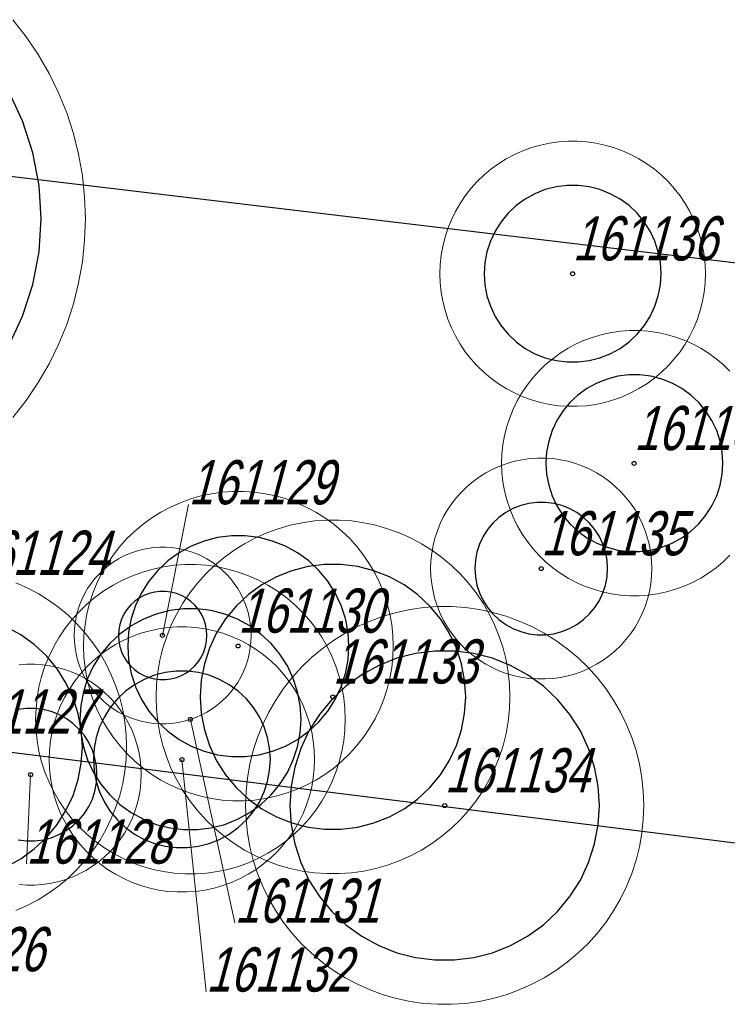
# Model space of a CAD drawing. Header units: metres. Extents: x 7419449 to 7420144, y 5549519 to 5549653.
# Tile 44 of 67: x 7419508 to 7419524, y 5549581 to 5549603. Entities that reach past the tile are written whole.
import ezdxf
from ezdxf.enums import TextEntityAlignment as Align

# ---------------------------------------------------------------- set-up
doc = ezdxf.new("R2010")
doc.units = ezdxf.units.M
doc.layers.add('_4_korony', color=7, linetype='Continuous', lineweight=25, true_color=0x7aa300)
for name, color, linetype, lineweight in [('_4_krzewy istniejące', 86, 'Continuous', 30), ('_4_NUMERY_PIKIET', 7, 'Continuous', 15), ('_4_SOD', 30, 'Continuous', 20)]:
    doc.layers.add(name, color=color, linetype=linetype, lineweight=lineweight)
doc.layers.add('_4_PUNKT_INWENTARYZACYJNY', color=7, linetype='Continuous')
doc.styles.add('STANDARD-Working1250', font='arial.ttf', dxfattribs={"height": 2.5})

msp = doc.modelspace()

# ---------------------------------------------------------------- linework, layer by layer
at = {"layer": '_4_korony', "linetype": 'Continuous', "flags": 128}
for points in [[(7419507.846, 5549595.935), (7419508.167, 5549596.617), (7419508.399, 5549597.334), (7419508.541, 5549598.074), (7419508.588, 5549598.826), (7419508.541, 5549599.578), (7419508.399, 5549600.318), (7419508.167, 5549601.035), (7419507.846, 5549601.717)], [(7419507.797, 5549584.169), (7419508.127, 5549584.35), (7419508.432, 5549584.571), (7419508.707, 5549584.829), (7419508.947, 5549585.12), (7419509.149, 5549585.438), (7419509.309, 5549585.779), (7419509.426, 5549586.137), (7419509.496, 5549586.507), (7419509.52, 5549586.883), (7419509.496, 5549587.259), (7419509.426, 5549587.629), (7419509.309, 5549587.987), (7419509.149, 5549588.328), (7419508.947, 5549588.646), (7419508.707, 5549588.937), (7419508.432, 5549589.195), (7419508.127, 5549589.416), (7419507.797, 5549589.597)], [(7419508.069, 5549584.778), (7419508.256, 5549584.754), (7419508.444, 5549584.754), (7419508.631, 5549584.778), (7419508.814, 5549584.824), (7419508.989, 5549584.894), (7419509.154, 5549584.985), (7419509.306, 5549585.095), (7419509.443, 5549585.224), (7419509.564, 5549585.369), (7419509.664, 5549585.528), (7419509.745, 5549585.699), (7419509.803, 5549585.878), (7419509.838, 5549586.063), (7419509.85, 5549586.251), (7419509.838, 5549586.439), (7419509.803, 5549586.624), (7419509.745, 5549586.803), (7419509.664, 5549586.974), (7419509.564, 5549587.133), (7419509.443, 5549587.278), (7419509.306, 5549587.407), (7419509.154, 5549587.517), (7419508.989, 5549587.608), (7419508.814, 5549587.678), (7419508.631, 5549587.724), (7419508.444, 5549587.748), (7419508.256, 5549587.748), (7419508.069, 5549587.724)]]:
    msp.add_lwpolyline(points, dxfattribs=at)
for points in [[(7419522.601, 5549597.58), (7419522.585, 5549597.831), (7419522.538, 5549598.077), (7419522.461, 5549598.316), (7419522.354, 5549598.544), (7419522.219, 5549598.756), (7419522.059, 5549598.949), (7419521.876, 5549599.121), (7419521.673, 5549599.269), (7419521.453, 5549599.39), (7419521.219, 5549599.482), (7419520.976, 5549599.545), (7419520.727, 5549599.576), (7419520.475, 5549599.576), (7419520.226, 5549599.545), (7419519.983, 5549599.482), (7419519.749, 5549599.39), (7419519.529, 5549599.269), (7419519.326, 5549599.121), (7419519.143, 5549598.949), (7419518.983, 5549598.756), (7419518.848, 5549598.544), (7419518.741, 5549598.316), (7419518.664, 5549598.077), (7419518.617, 5549597.831), (7419518.601, 5549597.58), (7419518.617, 5549597.329), (7419518.664, 5549597.083), (7419518.741, 5549596.844), (7419518.848, 5549596.616), (7419518.983, 5549596.404), (7419519.143, 5549596.211), (7419519.326, 5549596.039), (7419519.529, 5549595.891), (7419519.749, 5549595.77), (7419519.983, 5549595.678), (7419520.226, 5549595.615), (7419520.475, 5549595.584), (7419520.727, 5549595.584), (7419520.976, 5549595.615), (7419521.219, 5549595.678), (7419521.453, 5549595.77), (7419521.673, 5549595.891), (7419521.876, 5549596.039), (7419522.059, 5549596.211), (7419522.219, 5549596.404), (7419522.354, 5549596.616), (7419522.461, 5549596.844), (7419522.538, 5549597.083), (7419522.585, 5549597.329)], [(7419523.997, 5549593.295), (7419523.981, 5549593.546), (7419523.934, 5549593.792), (7419523.857, 5549594.031), (7419523.75, 5549594.259), (7419523.615, 5549594.471), (7419523.455, 5549594.664), (7419523.272, 5549594.836), (7419523.069, 5549594.984), (7419522.849, 5549595.105), (7419522.615, 5549595.197), (7419522.372, 5549595.26), (7419522.123, 5549595.291), (7419521.871, 5549595.291), (7419521.622, 5549595.26), (7419521.379, 5549595.197), (7419521.145, 5549595.105), (7419520.925, 5549594.984), (7419520.722, 5549594.836), (7419520.539, 5549594.664), (7419520.379, 5549594.471), (7419520.244, 5549594.259), (7419520.137, 5549594.031), (7419520.06, 5549593.792), (7419520.013, 5549593.546), (7419519.997, 5549593.295), (7419520.013, 5549593.044), (7419520.06, 5549592.798), (7419520.137, 5549592.559), (7419520.244, 5549592.331), (7419520.379, 5549592.119), (7419520.539, 5549591.926), (7419520.722, 5549591.754), (7419520.925, 5549591.606), (7419521.145, 5549591.485), (7419521.379, 5549591.393), (7419521.622, 5549591.33), (7419521.871, 5549591.299), (7419522.123, 5549591.299), (7419522.372, 5549591.33), (7419522.615, 5549591.393), (7419522.849, 5549591.485), (7419523.069, 5549591.606), (7419523.272, 5549591.754), (7419523.455, 5549591.926), (7419523.615, 5549592.119), (7419523.75, 5549592.331), (7419523.857, 5549592.559), (7419523.934, 5549592.798), (7419523.981, 5549593.044)], [(7419521.392, 5549590.912), (7419521.38, 5549591.1), (7419521.345, 5549591.285), (7419521.287, 5549591.464), (7419521.206, 5549591.635), (7419521.106, 5549591.794), (7419520.985, 5549591.939), (7419520.848, 5549592.068), (7419520.696, 5549592.178), (7419520.531, 5549592.269), (7419520.356, 5549592.339), (7419520.173, 5549592.385), (7419519.986, 5549592.409), (7419519.798, 5549592.409), (7419519.611, 5549592.385), (7419519.428, 5549592.339), (7419519.253, 5549592.269), (7419519.088, 5549592.178), (7419518.936, 5549592.068), (7419518.799, 5549591.939), (7419518.678, 5549591.794), (7419518.578, 5549591.635), (7419518.497, 5549591.464), (7419518.439, 5549591.285), (7419518.404, 5549591.1), (7419518.392, 5549590.912), (7419518.404, 5549590.724), (7419518.439, 5549590.539), (7419518.497, 5549590.36), (7419518.578, 5549590.189), (7419518.678, 5549590.03), (7419518.799, 5549589.885), (7419518.936, 5549589.756), (7419519.088, 5549589.646), (7419519.253, 5549589.555), (7419519.428, 5549589.485), (7419519.611, 5549589.439), (7419519.798, 5549589.415), (7419519.986, 5549589.415), (7419520.173, 5549589.439), (7419520.356, 5549589.485), (7419520.531, 5549589.555), (7419520.696, 5549589.646), (7419520.848, 5549589.756), (7419520.985, 5549589.885), (7419521.106, 5549590.03), (7419521.206, 5549590.189), (7419521.287, 5549590.36), (7419521.345, 5549590.539), (7419521.38, 5549590.724)], [(7419515.545, 5549589.157), (7419515.525, 5549589.47), (7419515.466, 5549589.779), (7419515.369, 5549590.077), (7419515.236, 5549590.361), (7419515.068, 5549590.626), (7419514.867, 5549590.868), (7419514.639, 5549591.083), (7419514.385, 5549591.268), (7419514.109, 5549591.419), (7419513.818, 5549591.535), (7419513.513, 5549591.613), (7419513.202, 5549591.652), (7419512.888, 5549591.652), (7419512.577, 5549591.613), (7419512.272, 5549591.535), (7419511.981, 5549591.419), (7419511.705, 5549591.268), (7419511.451, 5549591.083), (7419511.223, 5549590.868), (7419511.022, 5549590.626), (7419510.854, 5549590.361), (7419510.721, 5549590.077), (7419510.624, 5549589.779), (7419510.565, 5549589.47), (7419510.545, 5549589.157), (7419510.565, 5549588.844), (7419510.624, 5549588.535), (7419510.721, 5549588.237), (7419510.854, 5549587.953), (7419511.022, 5549587.688), (7419511.223, 5549587.446), (7419511.451, 5549587.231), (7419511.705, 5549587.046), (7419511.981, 5549586.895), (7419512.272, 5549586.779), (7419512.577, 5549586.701), (7419512.888, 5549586.662), (7419513.202, 5549586.662), (7419513.513, 5549586.701), (7419513.818, 5549586.779), (7419514.109, 5549586.895), (7419514.385, 5549587.046), (7419514.639, 5549587.231), (7419514.867, 5549587.446), (7419515.068, 5549587.688), (7419515.236, 5549587.953), (7419515.369, 5549588.237), (7419515.466, 5549588.535), (7419515.525, 5549588.844)], [(7419518.184, 5549588.01), (7419518.16, 5549588.386), (7419518.09, 5549588.756), (7419517.973, 5549589.114), (7419517.813, 5549589.455), (7419517.611, 5549589.773), (7419517.371, 5549590.064), (7419517.096, 5549590.322), (7419516.791, 5549590.543), (7419516.461, 5549590.724), (7419516.111, 5549590.863), (7419515.746, 5549590.957), (7419515.372, 5549591.004), (7419514.996, 5549591.004), (7419514.622, 5549590.957), (7419514.257, 5549590.863), (7419513.907, 5549590.724), (7419513.577, 5549590.543), (7419513.272, 5549590.322), (7419512.997, 5549590.064), (7419512.757, 5549589.773), (7419512.555, 5549589.455), (7419512.395, 5549589.114), (7419512.278, 5549588.756), (7419512.208, 5549588.386), (7419512.184, 5549588.01), (7419512.208, 5549587.634), (7419512.278, 5549587.264), (7419512.395, 5549586.906), (7419512.555, 5549586.565), (7419512.757, 5549586.247), (7419512.997, 5549585.956), (7419513.272, 5549585.698), (7419513.577, 5549585.477), (7419513.907, 5549585.296), (7419514.257, 5549585.157), (7419514.622, 5549585.063), (7419514.996, 5549585.016), (7419515.372, 5549585.016), (7419515.746, 5549585.063), (7419516.111, 5549585.157), (7419516.461, 5549585.296), (7419516.791, 5549585.477), (7419517.096, 5549585.698), (7419517.371, 5549585.956), (7419517.611, 5549586.247), (7419517.813, 5549586.565), (7419517.973, 5549586.906), (7419518.09, 5549587.264), (7419518.16, 5549587.634)], [(7419512.335, 5549589.398), (7419512.327, 5549589.523), (7419512.304, 5549589.647), (7419512.265, 5549589.766), (7419512.211, 5549589.88), (7419512.144, 5549589.986), (7419512.064, 5549590.083), (7419511.972, 5549590.169), (7419511.871, 5549590.242), (7419511.761, 5549590.303), (7419511.644, 5549590.349), (7419511.522, 5549590.38), (7419511.398, 5549590.396), (7419511.272, 5549590.396), (7419511.148, 5549590.38), (7419511.026, 5549590.349), (7419510.909, 5549590.303), (7419510.799, 5549590.242), (7419510.698, 5549590.169), (7419510.606, 5549590.083), (7419510.526, 5549589.986), (7419510.459, 5549589.88), (7419510.405, 5549589.766), (7419510.366, 5549589.647), (7419510.343, 5549589.523), (7419510.335, 5549589.398), (7419510.343, 5549589.273), (7419510.366, 5549589.149), (7419510.405, 5549589.03), (7419510.459, 5549588.916), (7419510.526, 5549588.81), (7419510.606, 5549588.713), (7419510.698, 5549588.627), (7419510.799, 5549588.554), (7419510.909, 5549588.493), (7419511.026, 5549588.447), (7419511.148, 5549588.416), (7419511.272, 5549588.4), (7419511.398, 5549588.4), (7419511.522, 5549588.416), (7419511.644, 5549588.447), (7419511.761, 5549588.493), (7419511.871, 5549588.554), (7419511.972, 5549588.627), (7419512.064, 5549588.713), (7419512.144, 5549588.81), (7419512.211, 5549588.916), (7419512.265, 5549589.03), (7419512.304, 5549589.149), (7419512.327, 5549589.273)], [(7419514.463, 5549587.504), (7419514.443, 5549587.817), (7419514.384, 5549588.126), (7419514.287, 5549588.424), (7419514.154, 5549588.708), (7419513.986, 5549588.973), (7419513.785, 5549589.215), (7419513.557, 5549589.43), (7419513.303, 5549589.615), (7419513.027, 5549589.766), (7419512.736, 5549589.882), (7419512.431, 5549589.96), (7419512.12, 5549589.999), (7419511.806, 5549589.999), (7419511.495, 5549589.96), (7419511.19, 5549589.882), (7419510.899, 5549589.766), (7419510.623, 5549589.615), (7419510.369, 5549589.43), (7419510.141, 5549589.215), (7419509.94, 5549588.973), (7419509.772, 5549588.708), (7419509.639, 5549588.424), (7419509.542, 5549588.126), (7419509.483, 5549587.817), (7419509.463, 5549587.504), (7419509.483, 5549587.191), (7419509.542, 5549586.882), (7419509.639, 5549586.584), (7419509.772, 5549586.3), (7419509.94, 5549586.035), (7419510.141, 5549585.793), (7419510.369, 5549585.578), (7419510.623, 5549585.393), (7419510.899, 5549585.242), (7419511.19, 5549585.126), (7419511.495, 5549585.048), (7419511.806, 5549585.009), (7419512.12, 5549585.009), (7419512.431, 5549585.048), (7419512.736, 5549585.126), (7419513.027, 5549585.242), (7419513.303, 5549585.393), (7419513.557, 5549585.578), (7419513.785, 5549585.793), (7419513.986, 5549586.035), (7419514.154, 5549586.3), (7419514.287, 5549586.584), (7419514.384, 5549586.882), (7419514.443, 5549587.191)], [(7419521.209, 5549585.553), (7419521.181, 5549585.992), (7419521.099, 5549586.423), (7419520.963, 5549586.841), (7419520.776, 5549587.239), (7419520.541, 5549587.61), (7419520.26, 5549587.949), (7419519.94, 5549588.25), (7419519.584, 5549588.508), (7419519.199, 5549588.72), (7419518.791, 5549588.882), (7419518.365, 5549588.991), (7419517.929, 5549589.046), (7419517.489, 5549589.046), (7419517.053, 5549588.991), (7419516.627, 5549588.882), (7419516.219, 5549588.72), (7419515.834, 5549588.508), (7419515.478, 5549588.25), (7419515.158, 5549587.949), (7419514.877, 5549587.61), (7419514.642, 5549587.239), (7419514.455, 5549586.841), (7419514.319, 5549586.423), (7419514.237, 5549585.992), (7419514.209, 5549585.553), (7419514.237, 5549585.114), (7419514.319, 5549584.683), (7419514.455, 5549584.265), (7419514.642, 5549583.867), (7419514.877, 5549583.496), (7419515.158, 5549583.157), (7419515.478, 5549582.856), (7419515.834, 5549582.598), (7419516.219, 5549582.386), (7419516.627, 5549582.224), (7419517.053, 5549582.115), (7419517.489, 5549582.06), (7419517.929, 5549582.06), (7419518.365, 5549582.115), (7419518.791, 5549582.224), (7419519.199, 5549582.386), (7419519.584, 5549582.598), (7419519.94, 5549582.856), (7419520.26, 5549583.157), (7419520.541, 5549583.496), (7419520.776, 5549583.867), (7419520.963, 5549584.265), (7419521.099, 5549584.683), (7419521.181, 5549585.114)], [(7419513.769, 5549586.595), (7419513.753, 5549586.846), (7419513.706, 5549587.092), (7419513.629, 5549587.331), (7419513.522, 5549587.559), (7419513.387, 5549587.771), (7419513.227, 5549587.964), (7419513.044, 5549588.136), (7419512.841, 5549588.284), (7419512.621, 5549588.405), (7419512.387, 5549588.497), (7419512.144, 5549588.56), (7419511.895, 5549588.591), (7419511.643, 5549588.591), (7419511.394, 5549588.56), (7419511.151, 5549588.497), (7419510.917, 5549588.405), (7419510.697, 5549588.284), (7419510.494, 5549588.136), (7419510.311, 5549587.964), (7419510.151, 5549587.771), (7419510.016, 5549587.559), (7419509.909, 5549587.331), (7419509.832, 5549587.092), (7419509.785, 5549586.846), (7419509.769, 5549586.595), (7419509.785, 5549586.344), (7419509.832, 5549586.098), (7419509.909, 5549585.859), (7419510.016, 5549585.631), (7419510.151, 5549585.419), (7419510.311, 5549585.226), (7419510.494, 5549585.054), (7419510.697, 5549584.906), (7419510.917, 5549584.785), (7419511.151, 5549584.693), (7419511.394, 5549584.63), (7419511.643, 5549584.599), (7419511.895, 5549584.599), (7419512.144, 5549584.63), (7419512.387, 5549584.693), (7419512.621, 5549584.785), (7419512.841, 5549584.906), (7419513.044, 5549585.054), (7419513.227, 5549585.226), (7419513.387, 5549585.419), (7419513.522, 5549585.631), (7419513.629, 5549585.859), (7419513.706, 5549586.098), (7419513.753, 5549586.344)]]:
    msp.add_lwpolyline(points, close=True, dxfattribs=at)
at = {"layer": '_4_krzewy istniejące'}
msp.add_lwpolyline([(7419539.5, 5549582.8), (7419537.25, 5549596.27), (7419496.14, 5549601.18), (7419492.24, 5549601.3), (7419491.35, 5549599.37), (7419492.31, 5549588.71), (7419539.5, 5549582.8)], dxfattribs=at)
at = {"layer": '_4_NUMERY_PIKIET'}
for points in [[(7419511.33, 5549589.4), (7419511.92, 5549592.36)], [(7419511.96, 5549587.5), (7419512.962, 5549582.897)], [(7419511.77, 5549586.59), (7419512.317, 5549581.339)], [(7419508.35, 5549586.25), (7419508.253, 5549584.233)]]:
    msp.add_lwpolyline(points, dxfattribs=at)
at = {"layer": '_4_PUNKT_INWENTARYZACYJNY'}
for centre in [(7419520.6, 5549597.58), (7419521.99, 5549593.29), (7419519.89, 5549590.91), (7419511.33, 5549589.4), (7419513.04, 5549589.16), (7419515.18, 5549588.01), (7419511.96, 5549587.5), (7419511.77, 5549586.59), (7419508.35, 5549586.25), (7419517.71, 5549585.55)]:
    msp.add_circle(centre, 0.045, dxfattribs=at)
at = {"layer": '_4_SOD', "flags": 128}
for points in [[(7419507.95, 5549594.326), (7419508.251, 5549594.712), (7419508.524, 5549595.117), (7419508.769, 5549595.54), (7419508.983, 5549595.979), (7419509.166, 5549596.432), (7419509.317, 5549596.897), (7419509.435, 5549597.371), (7419509.52, 5549597.852), (7419509.571, 5549598.338), (7419509.588, 5549598.826), (7419509.571, 5549599.314), (7419509.52, 5549599.8), (7419509.435, 5549600.281), (7419509.317, 5549600.755), (7419509.166, 5549601.22), (7419508.983, 5549601.673), (7419508.769, 5549602.112), (7419508.524, 5549602.535), (7419508.251, 5549602.94), (7419507.95, 5549603.326)], [(7419524.155, 5549595.379), (7419524.004, 5549595.524), (7419523.844, 5549595.659), (7419523.675, 5549595.782), (7419523.497, 5549595.893), (7419523.312, 5549595.991), (7419523.121, 5549596.077), (7419522.924, 5549596.148), (7419522.723, 5549596.206), (7419522.518, 5549596.249), (7419522.311, 5549596.279), (7419522.102, 5549596.293), (7419521.892, 5549596.293), (7419521.683, 5549596.279), (7419521.476, 5549596.249), (7419521.271, 5549596.206), (7419521.07, 5549596.148), (7419520.873, 5549596.077), (7419520.682, 5549595.991), (7419520.497, 5549595.893), (7419520.319, 5549595.782), (7419520.15, 5549595.659), (7419519.99, 5549595.524), (7419519.839, 5549595.379), (7419519.699, 5549595.223), (7419519.57, 5549595.058), (7419519.453, 5549594.885), (7419519.348, 5549594.703), (7419519.256, 5549594.515), (7419519.178, 5549594.321), (7419519.113, 5549594.122), (7419519.063, 5549593.919), (7419519.026, 5549593.713), (7419519.004, 5549593.504), (7419518.997, 5549593.295), (7419519.004, 5549593.086), (7419519.026, 5549592.877), (7419519.063, 5549592.671), (7419519.113, 5549592.468), (7419519.178, 5549592.269), (7419519.256, 5549592.075), (7419519.348, 5549591.887), (7419519.453, 5549591.705), (7419519.57, 5549591.532), (7419519.699, 5549591.367), (7419519.839, 5549591.211), (7419519.99, 5549591.066), (7419520.15, 5549590.931), (7419520.319, 5549590.808), (7419520.497, 5549590.697), (7419520.682, 5549590.599), (7419520.873, 5549590.513), (7419521.07, 5549590.442), (7419521.271, 5549590.384), (7419521.476, 5549590.341), (7419521.683, 5549590.311), (7419521.892, 5549590.297), (7419522.102, 5549590.297), (7419522.311, 5549590.311), (7419522.518, 5549590.341), (7419522.723, 5549590.384), (7419522.924, 5549590.442), (7419523.121, 5549590.513), (7419523.312, 5549590.599), (7419523.497, 5549590.697), (7419523.675, 5549590.808), (7419523.844, 5549590.931), (7419524.004, 5549591.066), (7419524.155, 5549591.211)], [(7419508.018, 5549583.174), (7419508.273, 5549583.288), (7419508.52, 5549583.419), (7419508.757, 5549583.567), (7419508.983, 5549583.731), (7419509.197, 5549583.91), (7419509.397, 5549584.104), (7419509.584, 5549584.312), (7419509.756, 5549584.532), (7419509.912, 5549584.763), (7419510.052, 5549585.005), (7419510.174, 5549585.256), (7419510.279, 5549585.515), (7419510.365, 5549585.78), (7419510.433, 5549586.051), (7419510.481, 5549586.326), (7419510.51, 5549586.604), (7419510.52, 5549586.883), (7419510.51, 5549587.162), (7419510.481, 5549587.44), (7419510.433, 5549587.715), (7419510.365, 5549587.986), (7419510.279, 5549588.251), (7419510.174, 5549588.51), (7419510.052, 5549588.761), (7419509.912, 5549589.003), (7419509.756, 5549589.234), (7419509.584, 5549589.454), (7419509.397, 5549589.662), (7419509.197, 5549589.856), (7419508.983, 5549590.035), (7419508.757, 5549590.199), (7419508.52, 5549590.347), (7419508.273, 5549590.478), (7419508.018, 5549590.592)], [(7419508.089, 5549583.765), (7419508.263, 5549583.753), (7419508.437, 5549583.753), (7419508.611, 5549583.765), (7419508.784, 5549583.789), (7419508.955, 5549583.825), (7419509.123, 5549583.873), (7419509.287, 5549583.933), (7419509.446, 5549584.004), (7419509.6, 5549584.086), (7419509.748, 5549584.178), (7419509.889, 5549584.281), (7419510.023, 5549584.393), (7419510.148, 5549584.514), (7419510.265, 5549584.644), (7419510.373, 5549584.782), (7419510.47, 5549584.926), (7419510.557, 5549585.077), (7419510.634, 5549585.234), (7419510.699, 5549585.396), (7419510.753, 5549585.562), (7419510.795, 5549585.731), (7419510.826, 5549585.903), (7419510.844, 5549586.077), (7419510.85, 5549586.251), (7419510.844, 5549586.425), (7419510.826, 5549586.599), (7419510.795, 5549586.771), (7419510.753, 5549586.94), (7419510.699, 5549587.106), (7419510.634, 5549587.268), (7419510.557, 5549587.425), (7419510.47, 5549587.576), (7419510.373, 5549587.72), (7419510.265, 5549587.858), (7419510.148, 5549587.988), (7419510.023, 5549588.109), (7419509.889, 5549588.221), (7419509.748, 5549588.324), (7419509.6, 5549588.416), (7419509.446, 5549588.498), (7419509.287, 5549588.569), (7419509.123, 5549588.629), (7419508.955, 5549588.677), (7419508.784, 5549588.713), (7419508.611, 5549588.737), (7419508.437, 5549588.749), (7419508.263, 5549588.749), (7419508.089, 5549588.737)]]:
    msp.add_lwpolyline(points, dxfattribs=at)
for points in [[(7419523.601, 5549597.58), (7419523.594, 5549597.789), (7419523.572, 5549597.998), (7419523.535, 5549598.204), (7419523.485, 5549598.407), (7419523.42, 5549598.606), (7419523.342, 5549598.8), (7419523.25, 5549598.988), (7419523.145, 5549599.17), (7419523.028, 5549599.343), (7419522.899, 5549599.508), (7419522.759, 5549599.664), (7419522.608, 5549599.809), (7419522.448, 5549599.944), (7419522.279, 5549600.067), (7419522.101, 5549600.178), (7419521.916, 5549600.276), (7419521.725, 5549600.362), (7419521.528, 5549600.433), (7419521.327, 5549600.491), (7419521.122, 5549600.534), (7419520.915, 5549600.564), (7419520.706, 5549600.578), (7419520.496, 5549600.578), (7419520.287, 5549600.564), (7419520.08, 5549600.534), (7419519.875, 5549600.491), (7419519.674, 5549600.433), (7419519.477, 5549600.362), (7419519.286, 5549600.276), (7419519.101, 5549600.178), (7419518.923, 5549600.067), (7419518.754, 5549599.944), (7419518.594, 5549599.809), (7419518.443, 5549599.664), (7419518.303, 5549599.508), (7419518.174, 5549599.343), (7419518.057, 5549599.17), (7419517.952, 5549598.988), (7419517.86, 5549598.8), (7419517.782, 5549598.606), (7419517.717, 5549598.407), (7419517.667, 5549598.204), (7419517.63, 5549597.998), (7419517.608, 5549597.789), (7419517.601, 5549597.58), (7419517.608, 5549597.371), (7419517.63, 5549597.162), (7419517.667, 5549596.956), (7419517.717, 5549596.753), (7419517.782, 5549596.554), (7419517.86, 5549596.36), (7419517.952, 5549596.172), (7419518.057, 5549595.99), (7419518.174, 5549595.817), (7419518.303, 5549595.652), (7419518.443, 5549595.496), (7419518.594, 5549595.351), (7419518.754, 5549595.216), (7419518.923, 5549595.093), (7419519.101, 5549594.982), (7419519.286, 5549594.884), (7419519.477, 5549594.798), (7419519.674, 5549594.727), (7419519.875, 5549594.669), (7419520.08, 5549594.626), (7419520.287, 5549594.596), (7419520.496, 5549594.582), (7419520.706, 5549594.582), (7419520.915, 5549594.596), (7419521.122, 5549594.626), (7419521.327, 5549594.669), (7419521.528, 5549594.727), (7419521.725, 5549594.798), (7419521.916, 5549594.884), (7419522.101, 5549594.982), (7419522.279, 5549595.093), (7419522.448, 5549595.216), (7419522.608, 5549595.351), (7419522.759, 5549595.496), (7419522.899, 5549595.652), (7419523.028, 5549595.817), (7419523.145, 5549595.99), (7419523.25, 5549596.172), (7419523.342, 5549596.36), (7419523.42, 5549596.554), (7419523.485, 5549596.753), (7419523.535, 5549596.956), (7419523.572, 5549597.162), (7419523.594, 5549597.371)], [(7419522.392, 5549590.912), (7419522.386, 5549591.086), (7419522.368, 5549591.26), (7419522.337, 5549591.432), (7419522.295, 5549591.601), (7419522.241, 5549591.767), (7419522.176, 5549591.929), (7419522.099, 5549592.086), (7419522.012, 5549592.237), (7419521.915, 5549592.381), (7419521.807, 5549592.519), (7419521.69, 5549592.649), (7419521.565, 5549592.77), (7419521.431, 5549592.882), (7419521.29, 5549592.985), (7419521.142, 5549593.077), (7419520.988, 5549593.159), (7419520.829, 5549593.23), (7419520.665, 5549593.29), (7419520.497, 5549593.338), (7419520.326, 5549593.374), (7419520.153, 5549593.398), (7419519.979, 5549593.41), (7419519.805, 5549593.41), (7419519.631, 5549593.398), (7419519.458, 5549593.374), (7419519.287, 5549593.338), (7419519.119, 5549593.29), (7419518.955, 5549593.23), (7419518.796, 5549593.159), (7419518.642, 5549593.077), (7419518.494, 5549592.985), (7419518.353, 5549592.882), (7419518.219, 5549592.77), (7419518.094, 5549592.649), (7419517.977, 5549592.519), (7419517.869, 5549592.381), (7419517.772, 5549592.237), (7419517.685, 5549592.086), (7419517.608, 5549591.929), (7419517.543, 5549591.767), (7419517.489, 5549591.601), (7419517.447, 5549591.432), (7419517.416, 5549591.26), (7419517.398, 5549591.086), (7419517.392, 5549590.912), (7419517.398, 5549590.738), (7419517.416, 5549590.564), (7419517.447, 5549590.392), (7419517.489, 5549590.223), (7419517.543, 5549590.057), (7419517.608, 5549589.895), (7419517.685, 5549589.738), (7419517.772, 5549589.587), (7419517.869, 5549589.443), (7419517.977, 5549589.305), (7419518.094, 5549589.175), (7419518.219, 5549589.054), (7419518.353, 5549588.942), (7419518.494, 5549588.839), (7419518.642, 5549588.747), (7419518.796, 5549588.665), (7419518.955, 5549588.594), (7419519.119, 5549588.534), (7419519.287, 5549588.486), (7419519.458, 5549588.45), (7419519.631, 5549588.426), (7419519.805, 5549588.414), (7419519.979, 5549588.414), (7419520.153, 5549588.426), (7419520.326, 5549588.45), (7419520.497, 5549588.486), (7419520.665, 5549588.534), (7419520.829, 5549588.594), (7419520.988, 5549588.665), (7419521.142, 5549588.747), (7419521.29, 5549588.839), (7419521.431, 5549588.942), (7419521.565, 5549589.054), (7419521.69, 5549589.175), (7419521.807, 5549589.305), (7419521.915, 5549589.443), (7419522.012, 5549589.587), (7419522.099, 5549589.738), (7419522.176, 5549589.895), (7419522.241, 5549590.057), (7419522.295, 5549590.223), (7419522.337, 5549590.392), (7419522.368, 5549590.564), (7419522.386, 5549590.738)], [(7419516.545, 5549589.157), (7419516.536, 5549589.401), (7419516.511, 5549589.644), (7419516.469, 5549589.885), (7419516.409, 5549590.122), (7419516.334, 5549590.354), (7419516.242, 5549590.581), (7419516.135, 5549590.8), (7419516.013, 5549591.012), (7419515.877, 5549591.214), (7419515.726, 5549591.407), (7419515.563, 5549591.588), (7419515.387, 5549591.758), (7419515.2, 5549591.915), (7419515.002, 5549592.059), (7419514.795, 5549592.188), (7419514.579, 5549592.303), (7419514.356, 5549592.402), (7419514.127, 5549592.486), (7419513.892, 5549592.553), (7419513.653, 5549592.604), (7419513.411, 5549592.638), (7419513.167, 5549592.655), (7419512.923, 5549592.655), (7419512.679, 5549592.638), (7419512.437, 5549592.604), (7419512.198, 5549592.553), (7419511.963, 5549592.486), (7419511.734, 5549592.402), (7419511.511, 5549592.303), (7419511.295, 5549592.188), (7419511.088, 5549592.059), (7419510.89, 5549591.915), (7419510.703, 5549591.758), (7419510.527, 5549591.588), (7419510.364, 5549591.407), (7419510.213, 5549591.214), (7419510.077, 5549591.012), (7419509.955, 5549590.8), (7419509.848, 5549590.581), (7419509.756, 5549590.354), (7419509.681, 5549590.122), (7419509.621, 5549589.885), (7419509.579, 5549589.644), (7419509.554, 5549589.401), (7419509.545, 5549589.157), (7419509.554, 5549588.913), (7419509.579, 5549588.67), (7419509.621, 5549588.429), (7419509.681, 5549588.192), (7419509.756, 5549587.96), (7419509.848, 5549587.733), (7419509.955, 5549587.514), (7419510.077, 5549587.302), (7419510.213, 5549587.1), (7419510.364, 5549586.907), (7419510.527, 5549586.726), (7419510.703, 5549586.556), (7419510.89, 5549586.399), (7419511.088, 5549586.255), (7419511.295, 5549586.126), (7419511.511, 5549586.011), (7419511.734, 5549585.912), (7419511.963, 5549585.828), (7419512.198, 5549585.761), (7419512.437, 5549585.71), (7419512.679, 5549585.676), (7419512.923, 5549585.659), (7419513.167, 5549585.659), (7419513.411, 5549585.676), (7419513.653, 5549585.71), (7419513.892, 5549585.761), (7419514.127, 5549585.828), (7419514.356, 5549585.912), (7419514.579, 5549586.011), (7419514.795, 5549586.126), (7419515.002, 5549586.255), (7419515.2, 5549586.399), (7419515.387, 5549586.556), (7419515.563, 5549586.726), (7419515.726, 5549586.907), (7419515.877, 5549587.1), (7419516.013, 5549587.302), (7419516.135, 5549587.514), (7419516.242, 5549587.733), (7419516.334, 5549587.96), (7419516.409, 5549588.192), (7419516.469, 5549588.429), (7419516.511, 5549588.67), (7419516.536, 5549588.913)], [(7419519.184, 5549588.01), (7419519.174, 5549588.289), (7419519.145, 5549588.567), (7419519.097, 5549588.842), (7419519.029, 5549589.113), (7419518.943, 5549589.378), (7419518.838, 5549589.637), (7419518.716, 5549589.888), (7419518.576, 5549590.13), (7419518.42, 5549590.361), (7419518.248, 5549590.581), (7419518.061, 5549590.789), (7419517.861, 5549590.983), (7419517.647, 5549591.162), (7419517.421, 5549591.326), (7419517.184, 5549591.474), (7419516.937, 5549591.605), (7419516.682, 5549591.719), (7419516.42, 5549591.814), (7419516.152, 5549591.891), (7419515.879, 5549591.949), (7419515.602, 5549591.988), (7419515.324, 5549592.008), (7419515.044, 5549592.008), (7419514.766, 5549591.988), (7419514.489, 5549591.949), (7419514.216, 5549591.891), (7419513.948, 5549591.814), (7419513.686, 5549591.719), (7419513.431, 5549591.605), (7419513.184, 5549591.474), (7419512.947, 5549591.326), (7419512.721, 5549591.162), (7419512.507, 5549590.983), (7419512.307, 5549590.789), (7419512.12, 5549590.581), (7419511.948, 5549590.361), (7419511.792, 5549590.13), (7419511.652, 5549589.888), (7419511.53, 5549589.637), (7419511.425, 5549589.378), (7419511.339, 5549589.113), (7419511.271, 5549588.842), (7419511.223, 5549588.567), (7419511.194, 5549588.289), (7419511.184, 5549588.01), (7419511.194, 5549587.731), (7419511.223, 5549587.453), (7419511.271, 5549587.178), (7419511.339, 5549586.907), (7419511.425, 5549586.642), (7419511.53, 5549586.383), (7419511.652, 5549586.132), (7419511.792, 5549585.89), (7419511.948, 5549585.659), (7419512.12, 5549585.439), (7419512.307, 5549585.231), (7419512.507, 5549585.037), (7419512.721, 5549584.858), (7419512.947, 5549584.694), (7419513.184, 5549584.546), (7419513.431, 5549584.415), (7419513.686, 5549584.301), (7419513.948, 5549584.206), (7419514.216, 5549584.129), (7419514.489, 5549584.071), (7419514.766, 5549584.032), (7419515.044, 5549584.012), (7419515.324, 5549584.012), (7419515.602, 5549584.032), (7419515.879, 5549584.071), (7419516.152, 5549584.129), (7419516.42, 5549584.206), (7419516.682, 5549584.301), (7419516.937, 5549584.415), (7419517.184, 5549584.546), (7419517.421, 5549584.694), (7419517.647, 5549584.858), (7419517.861, 5549585.037), (7419518.061, 5549585.231), (7419518.248, 5549585.439), (7419518.42, 5549585.659), (7419518.576, 5549585.89), (7419518.716, 5549586.132), (7419518.838, 5549586.383), (7419518.943, 5549586.642), (7419519.029, 5549586.907), (7419519.097, 5549587.178), (7419519.145, 5549587.453), (7419519.174, 5549587.731)], [(7419513.335, 5549589.398), (7419513.33, 5549589.538), (7419513.316, 5549589.676), (7419513.291, 5549589.814), (7419513.258, 5549589.949), (7419513.214, 5549590.082), (7419513.162, 5549590.211), (7419513.101, 5549590.337), (7419513.031, 5549590.458), (7419512.953, 5549590.574), (7419512.867, 5549590.684), (7419512.774, 5549590.787), (7419512.673, 5549590.884), (7419512.566, 5549590.974), (7419512.453, 5549591.056), (7419512.335, 5549591.13), (7419512.212, 5549591.196), (7419512.084, 5549591.252), (7419511.953, 5549591.3), (7419511.819, 5549591.339), (7419511.682, 5549591.368), (7419511.544, 5549591.387), (7419511.405, 5549591.397), (7419511.265, 5549591.397), (7419511.126, 5549591.387), (7419510.988, 5549591.368), (7419510.851, 5549591.339), (7419510.717, 5549591.3), (7419510.586, 5549591.252), (7419510.458, 5549591.196), (7419510.335, 5549591.13), (7419510.217, 5549591.056), (7419510.104, 5549590.974), (7419509.997, 5549590.884), (7419509.896, 5549590.787), (7419509.803, 5549590.684), (7419509.717, 5549590.574), (7419509.639, 5549590.458), (7419509.569, 5549590.337), (7419509.508, 5549590.211), (7419509.456, 5549590.082), (7419509.412, 5549589.949), (7419509.379, 5549589.814), (7419509.354, 5549589.676), (7419509.34, 5549589.538), (7419509.335, 5549589.398), (7419509.34, 5549589.258), (7419509.354, 5549589.12), (7419509.379, 5549588.982), (7419509.412, 5549588.847), (7419509.456, 5549588.714), (7419509.508, 5549588.585), (7419509.569, 5549588.459), (7419509.639, 5549588.338), (7419509.717, 5549588.222), (7419509.803, 5549588.112), (7419509.896, 5549588.009), (7419509.997, 5549587.912), (7419510.104, 5549587.822), (7419510.217, 5549587.74), (7419510.335, 5549587.666), (7419510.458, 5549587.6), (7419510.586, 5549587.544), (7419510.717, 5549587.496), (7419510.851, 5549587.457), (7419510.988, 5549587.428), (7419511.126, 5549587.409), (7419511.265, 5549587.399), (7419511.405, 5549587.399), (7419511.544, 5549587.409), (7419511.682, 5549587.428), (7419511.819, 5549587.457), (7419511.953, 5549587.496), (7419512.084, 5549587.544), (7419512.212, 5549587.6), (7419512.335, 5549587.666), (7419512.453, 5549587.74), (7419512.566, 5549587.822), (7419512.673, 5549587.912), (7419512.774, 5549588.009), (7419512.867, 5549588.112), (7419512.953, 5549588.222), (7419513.031, 5549588.338), (7419513.101, 5549588.459), (7419513.162, 5549588.585), (7419513.214, 5549588.714), (7419513.258, 5549588.847), (7419513.291, 5549588.982), (7419513.316, 5549589.12), (7419513.33, 5549589.258)], [(7419515.463, 5549587.504), (7419515.454, 5549587.748), (7419515.429, 5549587.991), (7419515.387, 5549588.232), (7419515.327, 5549588.469), (7419515.252, 5549588.701), (7419515.16, 5549588.928), (7419515.053, 5549589.147), (7419514.931, 5549589.359), (7419514.795, 5549589.561), (7419514.644, 5549589.754), (7419514.481, 5549589.935), (7419514.305, 5549590.105), (7419514.118, 5549590.262), (7419513.92, 5549590.406), (7419513.713, 5549590.535), (7419513.497, 5549590.65), (7419513.274, 5549590.749), (7419513.045, 5549590.833), (7419512.81, 5549590.9), (7419512.571, 5549590.951), (7419512.329, 5549590.985), (7419512.085, 5549591.002), (7419511.841, 5549591.002), (7419511.597, 5549590.985), (7419511.355, 5549590.951), (7419511.116, 5549590.9), (7419510.881, 5549590.833), (7419510.652, 5549590.749), (7419510.429, 5549590.65), (7419510.213, 5549590.535), (7419510.006, 5549590.406), (7419509.808, 5549590.262), (7419509.621, 5549590.105), (7419509.445, 5549589.935), (7419509.282, 5549589.754), (7419509.131, 5549589.561), (7419508.995, 5549589.359), (7419508.873, 5549589.147), (7419508.766, 5549588.928), (7419508.674, 5549588.701), (7419508.599, 5549588.469), (7419508.539, 5549588.232), (7419508.497, 5549587.991), (7419508.472, 5549587.748), (7419508.463, 5549587.504), (7419508.472, 5549587.26), (7419508.497, 5549587.017), (7419508.539, 5549586.776), (7419508.599, 5549586.539), (7419508.674, 5549586.307), (7419508.766, 5549586.08), (7419508.873, 5549585.861), (7419508.995, 5549585.649), (7419509.131, 5549585.447), (7419509.282, 5549585.254), (7419509.445, 5549585.073), (7419509.621, 5549584.903), (7419509.808, 5549584.746), (7419510.006, 5549584.602), (7419510.213, 5549584.473), (7419510.429, 5549584.358), (7419510.652, 5549584.259), (7419510.881, 5549584.175), (7419511.116, 5549584.108), (7419511.355, 5549584.057), (7419511.597, 5549584.023), (7419511.841, 5549584.006), (7419512.085, 5549584.006), (7419512.329, 5549584.023), (7419512.571, 5549584.057), (7419512.81, 5549584.108), (7419513.045, 5549584.175), (7419513.274, 5549584.259), (7419513.497, 5549584.358), (7419513.713, 5549584.473), (7419513.92, 5549584.602), (7419514.118, 5549584.746), (7419514.305, 5549584.903), (7419514.481, 5549585.073), (7419514.644, 5549585.254), (7419514.795, 5549585.447), (7419514.931, 5549585.649), (7419515.053, 5549585.861), (7419515.16, 5549586.08), (7419515.252, 5549586.307), (7419515.327, 5549586.539), (7419515.387, 5549586.776), (7419515.429, 5549587.017), (7419515.454, 5549587.26)], [(7419522.209, 5549585.553), (7419522.198, 5549585.867), (7419522.165, 5549586.179), (7419522.111, 5549586.489), (7419522.035, 5549586.793), (7419521.938, 5549587.092), (7419521.82, 5549587.383), (7419521.682, 5549587.666), (7419521.525, 5549587.938), (7419521.35, 5549588.198), (7419521.156, 5549588.446), (7419520.946, 5549588.679), (7419520.72, 5549588.897), (7419520.479, 5549589.099), (7419520.225, 5549589.284), (7419519.959, 5549589.45), (7419519.682, 5549589.598), (7419519.395, 5549589.725), (7419519.1, 5549589.833), (7419518.798, 5549589.919), (7419518.49, 5549589.985), (7419518.179, 5549590.028), (7419517.866, 5549590.05), (7419517.552, 5549590.05), (7419517.239, 5549590.028), (7419516.928, 5549589.985), (7419516.62, 5549589.919), (7419516.318, 5549589.833), (7419516.023, 5549589.725), (7419515.736, 5549589.598), (7419515.459, 5549589.45), (7419515.193, 5549589.284), (7419514.939, 5549589.099), (7419514.698, 5549588.897), (7419514.472, 5549588.679), (7419514.262, 5549588.446), (7419514.068, 5549588.198), (7419513.893, 5549587.938), (7419513.736, 5549587.666), (7419513.598, 5549587.383), (7419513.48, 5549587.092), (7419513.383, 5549586.793), (7419513.307, 5549586.489), (7419513.253, 5549586.179), (7419513.22, 5549585.867), (7419513.209, 5549585.553), (7419513.22, 5549585.239), (7419513.253, 5549584.927), (7419513.307, 5549584.617), (7419513.383, 5549584.313), (7419513.48, 5549584.014), (7419513.598, 5549583.723), (7419513.736, 5549583.44), (7419513.893, 5549583.168), (7419514.068, 5549582.908), (7419514.262, 5549582.66), (7419514.472, 5549582.427), (7419514.698, 5549582.209), (7419514.939, 5549582.007), (7419515.193, 5549581.822), (7419515.459, 5549581.656), (7419515.736, 5549581.508), (7419516.023, 5549581.381), (7419516.318, 5549581.273), (7419516.62, 5549581.187), (7419516.928, 5549581.121), (7419517.239, 5549581.078), (7419517.552, 5549581.056), (7419517.866, 5549581.056), (7419518.179, 5549581.078), (7419518.49, 5549581.121), (7419518.798, 5549581.187), (7419519.1, 5549581.273), (7419519.395, 5549581.381), (7419519.682, 5549581.508), (7419519.959, 5549581.656), (7419520.225, 5549581.822), (7419520.479, 5549582.007), (7419520.72, 5549582.209), (7419520.946, 5549582.427), (7419521.156, 5549582.66), (7419521.35, 5549582.908), (7419521.525, 5549583.168), (7419521.682, 5549583.44), (7419521.82, 5549583.723), (7419521.938, 5549584.014), (7419522.035, 5549584.313), (7419522.111, 5549584.617), (7419522.165, 5549584.927), (7419522.198, 5549585.239)], [(7419514.769, 5549586.595), (7419514.762, 5549586.804), (7419514.74, 5549587.013), (7419514.703, 5549587.219), (7419514.653, 5549587.422), (7419514.588, 5549587.621), (7419514.51, 5549587.815), (7419514.418, 5549588.003), (7419514.313, 5549588.185), (7419514.196, 5549588.358), (7419514.067, 5549588.523), (7419513.927, 5549588.679), (7419513.776, 5549588.824), (7419513.616, 5549588.959), (7419513.447, 5549589.082), (7419513.269, 5549589.193), (7419513.084, 5549589.291), (7419512.893, 5549589.377), (7419512.696, 5549589.448), (7419512.495, 5549589.506), (7419512.29, 5549589.549), (7419512.083, 5549589.579), (7419511.874, 5549589.593), (7419511.664, 5549589.593), (7419511.455, 5549589.579), (7419511.248, 5549589.549), (7419511.043, 5549589.506), (7419510.842, 5549589.448), (7419510.645, 5549589.377), (7419510.454, 5549589.291), (7419510.269, 5549589.193), (7419510.091, 5549589.082), (7419509.922, 5549588.959), (7419509.762, 5549588.824), (7419509.611, 5549588.679), (7419509.471, 5549588.523), (7419509.342, 5549588.358), (7419509.225, 5549588.185), (7419509.12, 5549588.003), (7419509.028, 5549587.815), (7419508.95, 5549587.621), (7419508.885, 5549587.422), (7419508.835, 5549587.219), (7419508.798, 5549587.013), (7419508.776, 5549586.804), (7419508.769, 5549586.595), (7419508.776, 5549586.386), (7419508.798, 5549586.177), (7419508.835, 5549585.971), (7419508.885, 5549585.768), (7419508.95, 5549585.569), (7419509.028, 5549585.375), (7419509.12, 5549585.187), (7419509.225, 5549585.005), (7419509.342, 5549584.832), (7419509.471, 5549584.667), (7419509.611, 5549584.511), (7419509.762, 5549584.366), (7419509.922, 5549584.231), (7419510.091, 5549584.108), (7419510.269, 5549583.997), (7419510.454, 5549583.899), (7419510.645, 5549583.813), (7419510.842, 5549583.742), (7419511.043, 5549583.684), (7419511.248, 5549583.641), (7419511.455, 5549583.611), (7419511.664, 5549583.597), (7419511.874, 5549583.597), (7419512.083, 5549583.611), (7419512.29, 5549583.641), (7419512.495, 5549583.684), (7419512.696, 5549583.742), (7419512.893, 5549583.813), (7419513.084, 5549583.899), (7419513.269, 5549583.997), (7419513.447, 5549584.108), (7419513.616, 5549584.231), (7419513.776, 5549584.366), (7419513.927, 5549584.511), (7419514.067, 5549584.667), (7419514.196, 5549584.832), (7419514.313, 5549585.005), (7419514.418, 5549585.187), (7419514.51, 5549585.375), (7419514.588, 5549585.569), (7419514.653, 5549585.768), (7419514.703, 5549585.971), (7419514.74, 5549586.177), (7419514.762, 5549586.386)]]:
    msp.add_lwpolyline(points, close=True, dxfattribs=at)

# ---------------------------------------------------------------- texts
at = {"layer": '_4_NUMERY_PIKIET', "style": 'STANDARD-Working1250', "oblique": 15, "width": 0.7}
for s, p in [('161136', (7419520.6, 5549597.58)), ('161137', (7419521.99, 5549593.29)), ('161129', (7419511.92, 5549592.064)), ('161135', (7419519.89, 5549590.91)), ('161124', (7419506.853, 5549590.469)), ('161130', (7419513.04, 5549589.16)), ('161133', (7419515.18, 5549588.01)), ('161127', (7419506.52, 5549586.88)), ('161134', (7419517.71, 5549585.55)), ('161128', (7419508.253, 5549583.937)), ('161131', (7419512.962, 5549582.601)), ('161126', (7419505.389, 5549581.503)), ('161132', (7419512.317, 5549581.043))]:
    msp.add_text(s, height=1, dxfattribs=at).set_placement(p, align=Align.BOTTOM_LEFT)

doc.saveas('drawing.dxf')
